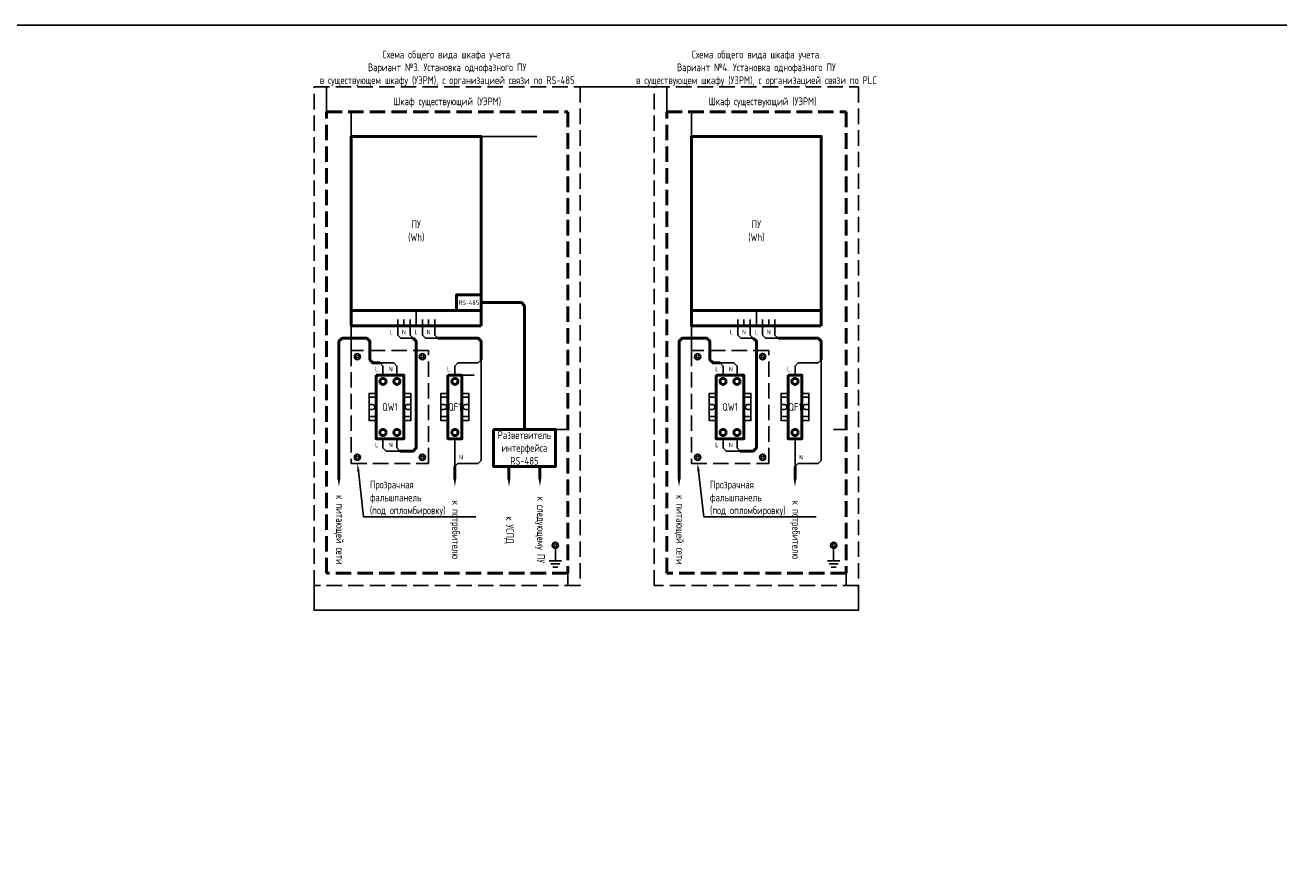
# Model space of a CAD drawing. Header units: millimetres. Extents: x -110 to 4101, y -10868 to 110.
# Tile 86 of 90: x 2886 to 3292, y -2337 to -2064. Entities that reach past the tile are written whole.
import ezdxf
from ezdxf import colors
from ezdxf.entities.mleader import LeaderData, LeaderLine
from ezdxf.math import Vec2, Vec3

# ---------------------------------------------------------------- set-up
doc = ezdxf.new("R2010")
doc.units = ezdxf.units.MM
doc.linetypes.add('GOST2.303 4', pattern=[7, 5, -2, 0])
doc.layers.add('01.Вспомогательный_слой', color=1, linetype='Continuous', plot=False)
doc.styles.add('ЭП', font='GOST.TTF')

msp = doc.modelspace()

# ---------------------------------------------------------------- linework, layer by layer
at = {"linetype": 'GOST2.303 4', "lineweight": 50}
for points in [[(2983.5, -2092), (3061.5, -2092), (3061.5, -2241.25), (2983.5, -2241.25)], [(3093.5, -2092), (3151.5, -2092), (3151.5, -2241.25), (3093.5, -2241.25)]]:
    msp.add_lwpolyline(points, close=True, dxfattribs=at)
at = {"lineweight": 50}
for points in [[(3033.5, -2161.25), (2991.5, -2161.25), (2991.5, -2100), (3033.5, -2100)], [(3143.5, -2161.25), (3101.5, -2161.25), (3101.5, -2100), (3143.5, -2100)], [(3033.5, -2156.25), (3025.5, -2156.25), (3025.5, -2151.25), (3033.5, -2151.25)], [(2999.5, -2177.25), (3008.5, -2177.25), (3008.5, -2197.75), (2999.5, -2197.75)], [(3022.75, -2177.25), (3027.25, -2177.25), (3027.25, -2197.75), (3022.75, -2197.75)], [(3109.5, -2177.25), (3118.5, -2177.25), (3118.5, -2197.75), (3109.5, -2197.75)], [(3132.75, -2177.25), (3137.25, -2177.25), (3137.25, -2197.75), (3132.75, -2197.75)]]:
    msp.add_lwpolyline(points, close=True, dxfattribs=at)
for points in [[(2991.5, -2156.25), (3033.5, -2156.25)], [(3033.5, -2153.75), (3046.5, -2153.75), (3047.5, -2154.75), (3047.5, -2194.75)], [(3101.5, -2156.25), (3143.5, -2156.25)], [(3000.75, -2173.25), (2998.5, -2173.25), (2997.5, -2172.25), (2997.5, -2166.25), (2996.5, -2165.25), (2988.5, -2165.25), (2987.5, -2166.25), (2987.5, -2174.75)], [(3012.5, -2173.25), (3012.5, -2166.25), (3011.5, -2165.25), (3011.5, -2165.25)], [(3019.5, -2165.25), (3032.5, -2165.25), (3033.5, -2166.25), (3033.5, -2172.25)], [(3110.75, -2173.25), (3108.5, -2173.25), (3107.5, -2172.25), (3107.5, -2166.25), (3106.5, -2165.25), (3098.5, -2165.25), (3097.5, -2166.25), (3097.5, -2174.75)], [(3122.5, -2173.25), (3122.5, -2166.25), (3121.5, -2165.25), (3121.5, -2165.25)], [(3129.5, -2165.25), (3142.5, -2165.25), (3143.5, -2166.25), (3143.5, -2172.25)], [(3007.25, -2201.75), (3011.5, -2201.75), (3012.5, -2200.75), (3012.5, -2173.25), (3012.5, -2173.25)], [(3117.25, -2201.75), (3121.5, -2201.75), (3122.5, -2200.75), (3122.5, -2173.25), (3122.5, -2173.25)], [(2987.5, -2174.75), (2987.5, -2210.75)], [(3097.5, -2174.75), (3097.5, -2210.75)], [(3025, -2206.75), (3025, -2210.75)], [(3042.5, -2206.75), (3042.5, -2210.75)], [(3052.5, -2206.75), (3052.5, -2210.75)], [(3135, -2206.75), (3135, -2210.75)]]:
    msp.add_lwpolyline(points, dxfattribs=at)
for points in [[(2991.5, -2156.25), (2991.5, -2161.25)], [(3101.5, -2156.25), (3101.5, -2161.25)], [(2993.217, -2171.25), (2992.793, -2170.826), (2993.076, -2170.543), (2993.5, -2170.967)], [(2993.5, -2171.533), (2993.076, -2171.957), (2992.793, -2171.674), (2993.217, -2171.25)], [(2993.5, -2170.967), (2993.924, -2170.543), (2994.207, -2170.826), (2993.783, -2171.25)], [(2993.783, -2171.25), (2994.207, -2171.674), (2993.924, -2171.957), (2993.5, -2171.533)], [(3014.5, -2170.967), (3014.076, -2170.543), (3013.793, -2170.826), (3014.217, -2171.25)], [(3014.217, -2171.25), (3013.793, -2171.674), (3014.076, -2171.957), (3014.5, -2171.533)], [(3014.783, -2171.25), (3015.207, -2170.826), (3014.924, -2170.543), (3014.5, -2170.967)], [(3014.5, -2171.533), (3014.924, -2171.957), (3015.207, -2171.674), (3014.783, -2171.25)], [(3103.217, -2171.25), (3102.793, -2170.826), (3103.076, -2170.543), (3103.5, -2170.967)], [(3103.5, -2171.533), (3103.076, -2171.957), (3102.793, -2171.674), (3103.217, -2171.25)], [(3103.5, -2170.967), (3103.924, -2170.543), (3104.207, -2170.826), (3103.783, -2171.25)], [(3103.783, -2171.25), (3104.207, -2171.674), (3103.924, -2171.957), (3103.5, -2171.533)], [(3124.5, -2170.967), (3124.076, -2170.543), (3123.793, -2170.826), (3124.217, -2171.25)], [(3124.217, -2171.25), (3123.793, -2171.674), (3124.076, -2171.957), (3124.5, -2171.533)], [(3124.783, -2171.25), (3125.207, -2170.826), (3124.924, -2170.543), (3124.5, -2170.967)], [(3124.5, -2171.533), (3124.924, -2171.957), (3125.207, -2171.674), (3124.783, -2171.25)], [(2999.5, -2183.125), (2997.25, -2183.125), (2997.25, -2191.875), (2999.5, -2191.875)], [(2999.5, -2184.375), (2997.25, -2184.375), (2997.25, -2190.625), (2999.5, -2190.625)], [(3008.5, -2183.125), (3010.75, -2183.125), (3010.75, -2191.875), (3008.5, -2191.875)], [(3008.5, -2184.375), (3010.75, -2184.375), (3010.75, -2190.625), (3008.5, -2190.625)], [(3022.75, -2183.125), (3020.5, -2183.125), (3020.5, -2191.875), (3022.75, -2191.875)], [(3022.75, -2184.375), (3020.5, -2184.375), (3020.5, -2190.625), (3022.75, -2190.625)], [(3027.25, -2183.125), (3029.5, -2183.125), (3029.5, -2191.875), (3027.25, -2191.875)], [(3027.25, -2184.375), (3029.5, -2184.375), (3029.5, -2190.625), (3027.25, -2190.625)], [(3109.5, -2183.125), (3107.25, -2183.125), (3107.25, -2191.875), (3109.5, -2191.875)], [(3109.5, -2184.375), (3107.25, -2184.375), (3107.25, -2190.625), (3109.5, -2190.625)], [(3118.5, -2183.125), (3120.75, -2183.125), (3120.75, -2191.875), (3118.5, -2191.875)], [(3118.5, -2184.375), (3120.75, -2184.375), (3120.75, -2190.625), (3118.5, -2190.625)], [(3132.75, -2183.125), (3130.5, -2183.125), (3130.5, -2191.875), (3132.75, -2191.875)], [(3132.75, -2184.375), (3130.5, -2184.375), (3130.5, -2190.625), (3132.75, -2190.625)], [(3137.25, -2183.125), (3139.5, -2183.125), (3139.5, -2191.875), (3137.25, -2191.875)], [(3137.25, -2184.375), (3139.5, -2184.375), (3139.5, -2190.625), (3137.25, -2190.625)], [(2998.313, -2186.688), (2997.25, -2186.688)], [(2998.313, -2188.313), (2997.25, -2188.313)], [(3009.688, -2186.688), (3010.75, -2186.688)], [(3009.688, -2188.313), (3010.75, -2188.313)], [(3021.563, -2186.688), (3020.5, -2186.688)], [(3021.563, -2188.313), (3020.5, -2188.313)], [(3028.438, -2186.688), (3029.5, -2186.688)], [(3028.438, -2188.313), (3029.5, -2188.313)], [(3108.312, -2186.688), (3107.25, -2186.688)], [(3108.312, -2188.313), (3107.25, -2188.313)], [(3119.687, -2186.688), (3120.75, -2186.688)], [(3119.687, -2188.313), (3120.75, -2188.313)], [(3131.562, -2186.688), (3130.5, -2186.688)], [(3131.562, -2188.313), (3130.5, -2188.313)], [(3138.437, -2186.688), (3139.5, -2186.688)], [(3138.437, -2188.313), (3139.5, -2188.313)], [(2993.5, -2203.467), (2993.076, -2203.043), (2992.793, -2203.326), (2993.217, -2203.75)], [(2993.217, -2203.75), (2992.793, -2204.174), (2993.076, -2204.457), (2993.5, -2204.033)], [(2993.783, -2203.75), (2994.207, -2203.326), (2993.924, -2203.043), (2993.5, -2203.467)], [(2993.5, -2204.033), (2993.924, -2204.457), (2994.207, -2204.174), (2993.783, -2203.75)], [(3014.217, -2203.75), (3013.793, -2203.326), (3014.076, -2203.043), (3014.5, -2203.467)], [(3014.5, -2204.033), (3014.076, -2204.457), (3013.793, -2204.174), (3014.217, -2203.75)], [(3014.5, -2203.467), (3014.924, -2203.043), (3015.207, -2203.326), (3014.783, -2203.75)], [(3014.783, -2203.75), (3015.207, -2204.174), (3014.924, -2204.457), (3014.5, -2204.033)], [(3103.5, -2203.467), (3103.076, -2203.043), (3102.793, -2203.326), (3103.217, -2203.75)], [(3103.217, -2203.75), (3102.793, -2204.174), (3103.076, -2204.457), (3103.5, -2204.033)], [(3103.783, -2203.75), (3104.207, -2203.326), (3103.924, -2203.043), (3103.5, -2203.467)], [(3103.5, -2204.033), (3103.924, -2204.457), (3104.207, -2204.174), (3103.783, -2203.75)], [(3124.217, -2203.75), (3123.793, -2203.326), (3124.076, -2203.043), (3124.5, -2203.467)], [(3124.5, -2204.033), (3124.076, -2204.457), (3123.793, -2204.174), (3124.217, -2203.75)], [(3124.5, -2203.467), (3124.924, -2203.043), (3125.207, -2203.326), (3124.783, -2203.75)], [(3124.783, -2203.75), (3125.207, -2204.174), (3124.924, -2204.457), (3124.5, -2204.033)], [(3057.5, -2231.967), (3057.076, -2231.543), (3056.793, -2231.826), (3057.217, -2232.25)], [(3057.217, -2232.25), (3056.793, -2232.674), (3057.076, -2232.957), (3057.5, -2232.533)], [(3057.783, -2232.25), (3058.207, -2231.826), (3057.924, -2231.543), (3057.5, -2231.967)], [(3057.5, -2232.533), (3057.924, -2232.957), (3058.207, -2232.674), (3057.783, -2232.25)], [(3147.5, -2231.967), (3147.076, -2231.543), (3146.793, -2231.826), (3147.217, -2232.25)], [(3147.217, -2232.25), (3146.793, -2232.674), (3147.076, -2232.957), (3147.5, -2232.533)], [(3147.783, -2232.25), (3148.207, -2231.826), (3147.924, -2231.543), (3147.5, -2231.967)], [(3147.5, -2232.533), (3147.924, -2232.957), (3148.207, -2232.674), (3147.783, -2232.25)]]:
    msp.add_lwpolyline(points)
at = {"ltscale": 0.2}
for points in [[(3006.5, -2161.25), (3006.5, -2164.25), (3007.5, -2165.25), (3007.5, -2165.25)], [(3010.5, -2161.25), (3010.5, -2164.25), (3011.5, -2165.25), (3011.5, -2165.25)], [(3014.5, -2161.25), (3014.5, -2164.25), (3015.5, -2165.25), (3015.5, -2165.25)], [(3018.5, -2161.25), (3018.5, -2164.25), (3019.5, -2165.25), (3019.5, -2165.25)], [(3116.5, -2161.25), (3116.5, -2164.25), (3117.5, -2165.25), (3117.5, -2165.25)], [(3120.5, -2161.25), (3120.5, -2164.25), (3121.5, -2165.25), (3121.5, -2165.25)], [(3124.5, -2161.25), (3124.5, -2164.25), (3125.5, -2165.25), (3125.5, -2165.25)], [(3128.5, -2161.25), (3128.5, -2164.25), (3129.5, -2165.25), (3129.5, -2165.25)], [(3011.5, -2165.25), (3007.5, -2165.25)], [(3015.5, -2165.25), (3019.5, -2165.25)], [(3121.5, -2165.25), (3117.5, -2165.25)], [(3125.5, -2165.25), (3129.5, -2165.25)], [(3006.25, -2177.25), (3006.25, -2174.25), (3005.25, -2173.25), (3000.75, -2173.25)], [(3001.75, -2177.25), (3001.75, -2174.25), (3000.75, -2173.25), (3000.75, -2173.25)], [(3033.5, -2172.25), (3033.5, -2204.75), (3032.5, -2205.75), (3026, -2205.75), (3025, -2206.75)], [(3025, -2177.25), (3025, -2174.25), (3026, -2173.25), (3026, -2173.25)], [(3026, -2173.25), (3032.5, -2173.25), (3033.5, -2172.25), (3033.5, -2172.25)], [(3116.25, -2177.25), (3116.25, -2174.25), (3115.25, -2173.25), (3110.75, -2173.25)], [(3111.75, -2177.25), (3111.75, -2174.25), (3110.75, -2173.25), (3110.75, -2173.25)], [(3143.5, -2172.25), (3143.5, -2204.75), (3142.5, -2205.75), (3136, -2205.75), (3135, -2206.75)], [(3135, -2177.25), (3135, -2174.25), (3136, -2173.25), (3136, -2173.25)], [(3136, -2173.25), (3142.5, -2173.25), (3143.5, -2172.25), (3143.5, -2172.25)], [(3001.75, -2197.75), (3001.75, -2200.75), (3002.75, -2201.75), (3007.25, -2201.75)], [(3006.25, -2197.75), (3006.25, -2200.75), (3007.25, -2201.75), (3007.25, -2201.75)], [(3025, -2197.75), (3025, -2206.75)], [(3111.75, -2197.75), (3111.75, -2200.75), (3112.75, -2201.75), (3117.25, -2201.75)], [(3116.25, -2197.75), (3116.25, -2200.75), (3117.25, -2201.75), (3117.25, -2201.75)], [(3135, -2197.75), (3135, -2206.75)]]:
    msp.add_lwpolyline(points, dxfattribs=at)
at = {"linetype": 'GOST2.303 4'}
for points in [[(2991.5, -2205.75), (3016.5, -2205.75), (3016.5, -2169.25), (2991.5, -2169.25)], [(3101.5, -2205.75), (3126.5, -2205.75), (3126.5, -2169.25), (3101.5, -2169.25)]]:
    msp.add_lwpolyline(points, close=True, dxfattribs=at)
at = {"lineweight": 50, "ltscale": 2}
msp.add_lwpolyline([(3037.5, -2194.75), (3057.5, -2194.75), (3057.5, -2206.75), (3037.5, -2206.75)], close=True, dxfattribs=at)
at = {"ltscale": 2}
for points in [[(3057.5, -2233.25), (3057.5, -2233.25), (3057.5, -2237.25)], [(3147.5, -2233.25), (3147.5, -2233.25), (3147.5, -2237.25)], [(3055.5, -2237.25), (3059.5, -2237.25)], [(3056.077, -2238.25), (3058.923, -2238.25)], [(3145.5, -2237.25), (3149.5, -2237.25)], [(3146.077, -2238.25), (3148.923, -2238.25)], [(3056.655, -2239.25), (3058.345, -2239.25)], [(3146.655, -2239.25), (3148.345, -2239.25)]]:
    msp.add_lwpolyline(points, dxfattribs=at)
for centre in [(2993.5, -2171.25), (3014.5, -2171.25), (3103.5, -2171.25), (3124.5, -2171.25), (2993.5, -2203.75), (3014.5, -2203.75), (3103.5, -2203.75), (3124.5, -2203.75), (3057.5, -2232.25), (3147.5, -2232.25)]:
    msp.add_circle(centre, 1)
at = {"lineweight": 50}
for centre in [(3001.75, -2179.25), (3006.25, -2179.25), (3025, -2179.25), (3111.75, -2179.25), (3116.25, -2179.25), (3135, -2179.25), (3001.75, -2195.75), (3006.25, -2195.75), (3025, -2195.75), (3111.75, -2195.75), (3116.25, -2195.75), (3135, -2195.75)]:
    msp.add_circle(centre, 1, dxfattribs=at)
for centre, start, end in [((2998.313, -2187.5), 270, 90), ((3009.688, -2187.5), 90, 270), ((3021.563, -2187.5), 270, 90), ((3028.438, -2187.5), 90, 270), ((3108.312, -2187.5), 270, 90), ((3119.687, -2187.5), 90, 270), ((3131.562, -2187.5), 270, 90), ((3138.437, -2187.5), 90, 270)]:
    msp.add_arc(centre, 0.812, start, end)
for points in [[(2987.917, -2210.75), (2987.083, -2210.75), (2987.5, -2213.25)], [(3025.417, -2210.75), (3024.583, -2210.75), (3025, -2213.25)], [(3042.917, -2210.75), (3042.083, -2210.75), (3042.5, -2213.25)], [(3052.917, -2210.75), (3052.083, -2210.75), (3052.5, -2213.25)], [(3097.917, -2210.75), (3097.083, -2210.75), (3097.5, -2213.25)], [(3135.417, -2210.75), (3134.583, -2210.75), (3135, -2213.25)]]:
    msp.add_solid(points)
at = {"layer": '01.Вспомогательный_слой', "ltscale": 0.2}
msp.add_lwpolyline([(2481.5, -2609.75), (4101.5, -2609.75), (4101.5, -2064), (2481.5, -2064)], close=True, dxfattribs=at)
for points in [[(2983.5, -2092), (2983.5, -2084), (2979.5, -2084)], [(3065.5, -2084), (3089.5, -2084)], [(3093.5, -2092), (3093.5, -2084), (3089.5, -2084)], [(2991.5, -2092), (2991.5, -2100)], [(3101.5, -2092), (3101.5, -2100)], [(3033.5, -2100), (3051.5, -2100)], [(2991.5, -2169.25), (2991.5, -2161.25)], [(3008.5, -2161.25), (3006.5, -2161.25), (3006.5, -2159.25)], [(3010.5, -2161.25), (3008.5, -2161.25), (3008.5, -2159.25)], [(3010.25, -2161.25), (3014.75, -2161.25)], [(3012.5, -2161.25), (3010.5, -2161.25), (3010.5, -2159.25)], [(3012.5, -2161.25), (3014.5, -2161.25), (3014.5, -2159.25)], [(3014.5, -2161.25), (3016.5, -2161.25), (3016.5, -2159.25)], [(3014.796, -2161.25), (3019.296, -2161.25)], [(3016.5, -2161.25), (3018.5, -2161.25), (3018.5, -2159.25)], [(3101.5, -2169.25), (3101.5, -2161.25)], [(3118.5, -2161.25), (3116.5, -2161.25), (3116.5, -2159.25)], [(3120.5, -2161.25), (3118.5, -2161.25), (3118.5, -2159.25)], [(3120.25, -2161.25), (3124.75, -2161.25)], [(3122.5, -2161.25), (3120.5, -2161.25), (3120.5, -2159.25)], [(3122.5, -2161.25), (3124.5, -2161.25), (3124.5, -2159.25)], [(3124.5, -2161.25), (3126.5, -2161.25), (3126.5, -2159.25)], [(3124.796, -2161.25), (3129.296, -2161.25)], [(3126.5, -2161.25), (3128.5, -2161.25), (3128.5, -2159.25)], [(2991.5, -2169.25), (2991.5, -2165.25)], [(3101.5, -2169.25), (3101.5, -2165.25)], [(3027.25, -2177.25), (3031.25, -2177.25)], [(3057.5, -2194.75), (3061.5, -2194.75)], [(3147.5, -2194.75), (3151.5, -2194.75)], [(3061.5, -2241.25), (3061.5, -2245.25), (3065.5, -2245.25)], [(3151.5, -2241.25), (3151.5, -2245.25), (3155.5, -2245.25)], [(2979.5, -2245.25), (2979.5, -2253.25), (3155.5, -2253.25), (3155.5, -2245.25)]]:
    msp.add_lwpolyline(points, dxfattribs=at)
at = {"layer": '01.Вспомогательный_слой', "linetype": 'GOST2.303 4'}
for points in [[(2979.5, -2084), (3065.5, -2084), (3065.5, -2245.25), (2979.5, -2245.25)], [(3089.5, -2084), (3155.5, -2084), (3155.5, -2245.25), (3089.5, -2245.25)]]:
    msp.add_lwpolyline(points, close=True, dxfattribs=at)
at = {"layer": '01.Вспомогательный_слой'}
for points in [[(3012.5, -2161.25), (3012.5, -2156.25)], [(3122.5, -2161.25), (3122.5, -2156.25)]]:
    msp.add_lwpolyline(points, dxfattribs=at)

# ---------------------------------------------------------------- texts
at = {"attachment_point": 5, "style": 'ЭП'}
for s, insert, char_height, width in [('Схема общего вида шкафа учета. ^JВариант №3. Установка однофазного ПУ ^Jв существующем шкафу (УЭРМ), с организацией связи по RS-485', (3022.5, -2078), 2.5, 86), ('Схема общего вида шкафа учета. ^JВариант №4. Установка однофазного ПУ ^Jв существующем шкафу (УЭРМ), с организацией связи по PLC', (3122.5, -2078), 2.5, 82), ('Шкаф существующий (УЭРМ)', (3022.5, -2089), 2.5, 78), ('Шкаф существующий (УЭРМ)', (3124.5, -2089), 2.5, 62), ('ПУ \\P(Wh)', (3012.5, -2130.625), 2.5, 42), ('ПУ \\P(Wh)', (3122.5, -2130.625), 2.5, 42), ('RS-485', (3029.5, -2153.75), 1.5, 8), ('\\A1;L', (3004.5, -2163.25), 1.5, 4), ('\\A1;N', (3008.5, -2163.25), 1.5, 4), ('\\A1;L', (3012.5, -2163.25), 1.5, 4), ('\\A1;N', (3016.5, -2163.25), 1.5, 4), ('\\A1;L', (3114.5, -2163.25), 1.5, 4), ('\\A1;N', (3118.5, -2163.25), 1.5, 4), ('\\A1;L', (3122.5, -2163.25), 1.5, 4), ('\\A1;N', (3126.5, -2163.25), 1.5, 4), ('L', (2999.75, -2175.25), 1.5, 4), ('N', (3004.25, -2175.25), 1.5, 4), ('\\A1;L', (3023, -2175.25), 1.5, 4), ('L', (3109.75, -2175.25), 1.5, 4), ('N', (3114.25, -2175.25), 1.5, 4), ('\\A1;L', (3133, -2175.25), 1.5, 4), ('QW1', (3004, -2187.5), 2.5, 9), ('QF1', (3025, -2187.5), 2.5, 4.5), ('QW1', (3114, -2187.5), 2.5, 9), ('QF1', (3135, -2187.5), 2.5, 4.5), ('{\\C0;Разветвитель интерфейса \\PRS-485}', (3047.5, -2200.75), 2.5, 20), ('\\A1;L', (2999.75, -2199.75), 1.5, 4), ('\\A1;N', (3004.25, -2199.75), 1.5, 4), ('\\A1;L', (3109.75, -2199.75), 1.5, 4), ('\\A1;N', (3114.25, -2199.75), 1.5, 4), ('\\A1;N', (3027, -2203.75), 1.5, 4), ('\\A1;N', (3137, -2203.75), 1.5, 4)]:
    msp.add_mtext(s, dxfattribs=dict(at, insert=insert, char_height=char_height, width=width))
at = {"char_height": 2.5, "width": 25.5, "attachment_point": 5, "rotation": 270, "style": 'ЭП'}
for s, insert in [('к питающей сети', (2987.5, -2227.25)), ('к потребителю', (3025, -2227.25)), ('к следующему ПУ', (3052.5, -2227.25)), ('к питающей сети', (3097.5, -2227.25)), ('к потребителю', (3135, -2227.25)), ('к УСПД', (3042.5, -2227.25))]:
    msp.add_mtext(s, dxfattribs=dict(at, insert=insert))

# ---------------------------------------------------------------- leaders
ml = msp.add_multileader_mtext('Standard')
ml.set_content('{\\C256;Прозрачная ^Jфальшпанель ^J(под опломбировку)}', color=250, style='ЭП')
ml.set_leader_properties()
ml.build(insert=Vec2(0, 0))
ml.multileader.update_dxf_attribs({"text_left_attachment_type": 5, "text_right_attachment_type": 5, "dogleg_length": 0, "arrow_head_size": 2.5})
ctx = ml.context
ctx.base_point, ctx.char_height, ctx.arrow_head_size, ctx.plane_origin = Vec3(2995.5, -2223.052), 2.5, 2.5, Vec3(3008.349, -2217.325)
ctx.left_attachment, ctx.right_attachment = 5, 5
notes = []
notes.append((ctx, [(0, (1, 1, 0), (2995.5, -2223.052), (1, 0), 0, [(0, [(2993.5, -2205.75)], 0, [])])]))
ctx.mtext.insert, ctx.mtext.flow_direction = Vec3(2997.5, -2211.327), 5
ml = msp.add_multileader_mtext('Standard')
ml.set_content('{\\C256;Прозрачная ^Jфальшпанель ^J(под опломбировку)}', color=250, style='ЭП')
ml.set_leader_properties()
ml.build(insert=Vec2(0, 0))
ml.multileader.update_dxf_attribs({"text_left_attachment_type": 5, "text_right_attachment_type": 5, "dogleg_length": 0, "arrow_head_size": 2.5})
ctx = ml.context
ctx.base_point, ctx.char_height, ctx.arrow_head_size, ctx.plane_origin = Vec3(3105.5, -2223.052), 2.5, 2.5, Vec3(3118.349, -2217.325)
ctx.left_attachment, ctx.right_attachment = 5, 5
notes.append((ctx, [(0, (1, 1, 0), (3105.5, -2223.052), (1, 0), 0, [(0, [(3103.5, -2205.75)], 0, [])])]))
ctx.mtext.insert, ctx.mtext.flow_direction = Vec3(3107.5, -2211.327), 5
for ctx, leaders in notes:
    for number, flags, end, landing, length, lines in leaders:
        leader = LeaderData()
        leader.index, (leader.has_last_leader_line, leader.has_dogleg_vector, leader.attachment_direction) = number, flags
        leader.last_leader_point, leader.dogleg_vector, leader.dogleg_length = Vec3(end), Vec3(landing), length
        for number, points, colour, breaks in lines:
            line = LeaderLine()
            line.index, line.vertices, line.color, line.breaks = number, Vec3.list(points), colors.encode_raw_color(colour), breaks
            leader.lines.append(line)
        ctx.leaders.append(leader)

doc.saveas('drawing.dxf')
